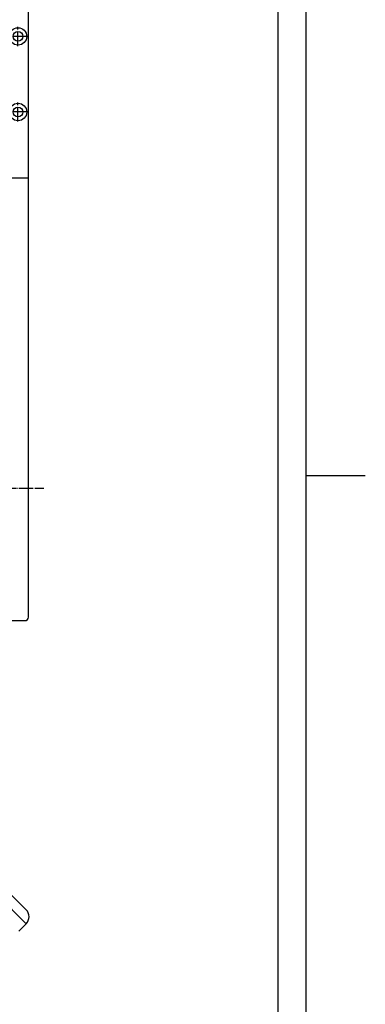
# Model space of a CAD drawing. Extents: x -1763 to 4575, y -3429 to 1051.
# Tile 192 of 193: x 4278 to 4575, y -544 to 303. Entities that reach past the tile are written whole.
import ezdxf

# ---------------------------------------------------------------- set-up
doc = ezdxf.new("R2010")
doc.units = 0
doc.linetypes.add('DOT_CENTER', pattern=[14, 12, -1, 0, -1])
doc.layers.get('0').update_dxf_attribs({"linetype": 'CONTINUOUS'})
doc.layers.add('1', color=7, linetype='CONTINUOUS')
doc.layers.add('KONTUR', color=7, linetype='CONTINUOUS')

# ---------------------------------------------------------------- blocks, each defined once
blk = doc.blocks.new('TEXT__453', base_point=(-2000, -2800))
at = {"layer": '1', "color": 7, "linetype": 'CONTINUOUS'}
blk.add_line((4500, 800), (4500, -900), dxfattribs=at)
blk = doc.blocks.new('ATA1_S', base_point=(-213.98, -422.25))
at = {"layer": '1', "color": 7, "linetype": 'CONTINUOUS'}
blk.add_line((565.58, -422.25), (565.58, 124.91), dxfattribs=at)
at = {"layer": '1', "color": 1, "linetype": 'CONTINUOUS'}
blk.add_line((565.58, -11.13), (571.93, -11.13), dxfattribs=at)
blk = doc.blocks.new('MANIPULATOR_TOPVIEW__658', base_point=(1892.21, 3670.62))
at = {"layer": '1', "color": 7, "linetype": 'CONTINUOUS'}
for p, q in [((3514.5, 419.5), (3514.5, 167)), ((4285.5, 403.5), (4201.45, 403.5)), ((3619.77, 267.5), (3725.27, 267.5)), ((4074.73, 267.5), (4180.23, 267.5)), ((4265.5, -214), (4265.5, 190.85)), ((3514.5, 167), (3534.5, 167)), ((4265.5, 167), (4285.5, 167)), ((3517.5, -214), (3531.5, -214)), ((4265.5, -214), (4282.5, -214))]:
    blk.add_line(p, q, dxfattribs=at)
at = {"layer": '1', "color": 1, "linetype": 'DOT_CENTER'}
for p, q in [((3523.5, 361.75), (3523.5, 345.25)), ((4276.5, 345.25), (4276.5, 361.75)), ((3531.75, 353.5), (3515.25, 353.5)), ((4284.75, 353.5), (4268.25, 353.5)), ((3523.5, 296.75), (3523.5, 280.25)), ((4276.5, 280.25), (4276.5, 296.75)), ((3531.75, 288.5), (3515.25, 288.5)), ((4284.75, 288.5), (4268.25, 288.5)), ((3523.5, 231.75), (3523.5, 215.25)), ((4276.5, 215.25), (4276.5, 231.75)), ((3531.75, 223.5), (3515.25, 223.5)), ((4284.75, 223.5), (4268.25, 223.5))]:
    blk.add_line(p, q, dxfattribs=at)
at = {"layer": '1', "color": 7, "linetype": 'CONTINUOUS'}
for centre, radius in [((3523.5, 353.5), 7.5), ((3523.5, 353.5), 4.2), ((4276.5, 353.5), 7.5), ((4276.5, 353.5), 4.2), ((3523.5, 288.5), 7.5), ((3523.5, 288.5), 4.2), ((4276.5, 288.5), 7.5), ((4276.5, 288.5), 4.2), ((3523.5, 223.5), 7.5), ((4276.5, 223.5), 7.5), ((3523.5, 223.5), 4.2), ((4276.5, 223.5), 4.2)]:
    blk.add_circle(centre, radius, dxfattribs=at)
for centre, radius, start, end in [((4282.5, 420.5), 3, 0, 90), ((3619.77, 181.75), 85.75, 90, 173.9096), ((4180.23, 181.75), 85.75, 6.0904, 90), ((3517.5, -211), 3, 180, -90), ((3531.5, -211), 3, -90, 0), ((4282.5, -211), 3, -90, 0)]:
    blk.add_arc(centre, radius, start, end, dxfattribs=at)
at = {"layer": 'KONTUR', "color": 7, "linetype": 'CONTINUOUS'}
for p, q in [((3518.5, 423.5), (3861.89, 423.5)), ((4282.5, 423.5), (3941.75, 423.5)), ((4285.5, -9.33), (4285.5, 420.5)), ((3861.42, 403.5), (3514.5, 403.5)), ((4201.45, 403.5), (3946.86, 403.5)), ((3534.5, 190.85), (3534.5, 135.75)), ((3514.5, 6.1), (3514.5, 167)), ((3534.5, 135.75), (3534.5, -211)), ((3514.5, 6.1), (3514.5, -211)), ((4285.5, -211), (4285.5, -9.33))]:
    blk.add_line(p, q, dxfattribs=at)
blk.add_arc((3518.5, 419.5), 4, 90, 180, dxfattribs=at)
blk = doc.blocks.new('TH_TV__659', base_point=(4286.02, 294))
at = {"color": 3, "linetype": 'CONTINUOUS'}
for p, q in [((4265.5, -444.61), (4283.53, -462.65)), ((4259.49, -450.62), (4283.53, -474.67)), ((4277.17, -481.03), (4283.53, -474.67))]:
    blk.add_line(p, q, dxfattribs=at)
blk.add_arc((4277.52, -468.66), 8.5, -45, 45, dxfattribs=at)
blk = doc.blocks.new('TH_B__661', base_point=(3631.73, -372.51))
at = {"layer": '1', "color": 1, "linetype": 'DOT_CENTER'}
blk.add_line((3501.75, -100), (4298.64, -100), dxfattribs=at)
at = {"layer": '1'}
for name, p in [('MANIPULATOR_TOPVIEW__658', (1892.21, 3670.62)), ('TH_TV__659', (4286.02, 294))]:
    blk.add_blockref(name, p, dxfattribs=at)
blk = doc.blocks.new('GEOMETRY__662', base_point=(13747.76, 2238.74))
blk.add_blockref('TH_B__661', (3631.73, -372.51))
blk = doc.blocks.new('D-E6978-60041-1S11B__663', base_point=(13971.2, 2424.87))
at = {"layer": '1'}
blk.add_blockref('GEOMETRY__662', (13747.76, 2238.74), dxfattribs=at)

msp = doc.modelspace()

# ---------------------------------------------------------------- block references
msp.add_blockref('D-E6978-60041-1S11B__663', (13971.2, 2424.87))
at = {"layer": '1', "xscale": 8, "yscale": 8, "zscale": 8}
msp.add_blockref('ATA1_S', (-1711.87, -3378), dxfattribs=at)
at = {"layer": '1'}
msp.add_blockref('TEXT__453', (-2000, -2800), dxfattribs=at)

doc.saveas('drawing.dxf')
